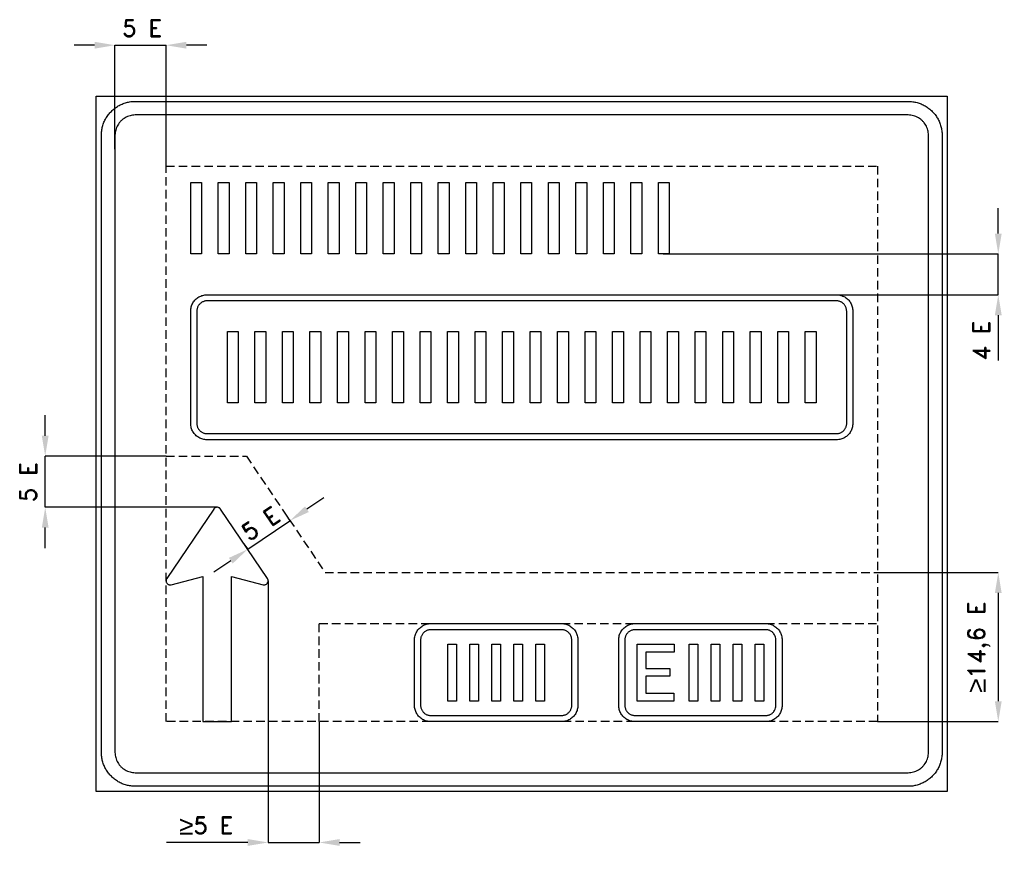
# Model space of a CAD drawing. Header units: millimetres. Extents: x 92 to 5877, y 42 to 4918.
import ezdxf

# ---------------------------------------------------------------- set-up
doc = ezdxf.new("R2010")
doc.units = ezdxf.units.MM
doc.header["$LTSCALE"] = 5
doc.linetypes.add('ČÁRKOVANÁX2', pattern=[1.5, 1, -0.5])
doc.layers.add('Kóty', color=2, linetype='Continuous')
doc.layers.add('Značka', color=7, linetype='Continuous')
doc.styles.get("Standard").update_dxf_attribs({"font": 'romand.shx', "height": 100})
doc.dimstyles.get("Standard").update_dxf_attribs({"dimtxt": 100, "dimasz": 120, "dimexe": 0.18, "dimexo": 0.0625, "dimgap": 50, "dimtad": 1, "dimdec": 0, "dimzin": 0, "dimdsep": 46, "dimtxsty": 'Standard', "dimcen": 0.09, "dimadec": 0, "dimazin": 0, "dimtfac": 1, "dimtdec": 0, "dimtofl": 0, "dimtmove": 0, "dimatfit": 3, "dimfxl": 1, "dimtolj": 1, "dimtzin": 0, "dimarcsym": 0})

# ---------------------------------------------------------------- blocks, each defined once
blk = doc.blocks.new('*D1')
at = {"layer": 'Defpoints', "color": 0, "transparency": 16777216}
for p in [(5131.7, 1668.6), (5131.7, 792.6), (5841.7, 792.6)]:
    blk.add_point(p, dxfattribs=at)
at = {"layer": 'Kóty', "color": 0, "lineweight": -2, "transparency": 16777216}
for p, q in [((5131.8, 1668.6), (5841.9, 1668.6)), ((5841.7, 1548.6), (5841.7, 912.6)), ((5131.8, 792.6), (5841.9, 792.6))]:
    blk.add_line(p, q, dxfattribs=at)
at = {"layer": 'Kóty', "color": 0, "transparency": 16777216}
for points in [[(5821.7, 1548.6), (5861.7, 1548.6), (5841.7, 1668.6)], [(5821.7, 912.6), (5861.7, 912.6), (5841.7, 792.6)]]:
    blk.add_solid(points, dxfattribs=at)
at = {"layer": 'Kóty', "color": 0, "transparency": 16777216, "insert": (5728, 1230.6), "char_height": 100, "attachment_point": 5, "rotation": 90}
blk.add_mtext('\\A1;{\\fArial|b0|i0|c238|p34;\\H1.08333x;≥}14,6 E', dxfattribs=at)

msp = doc.modelspace()

# ---------------------------------------------------------------- linework, layer by layer
at = {"layer": 'Kóty'}
for p, q in [((531.7, 4767.6), (411.7, 4767.6)), ((651.7, 4155.9), (651.7, 4767.8)), ((951.7, 4057.6), (951.7, 4767.8)), ((1191.7, 4767.6), (1071.7, 4767.6)), ((5841.7, 3661.1), (5841.7, 3809.6)), ((3872.3, 3541.1), (5841.9, 3541.1)), ((4843, 3301.1), (5841.9, 3301.1)), ((5841.7, 3181.1), (5841.7, 2914.4)), ((241.7, 2472.6), (241.7, 2592.6)), ((951.7, 2352.6), (241.5, 2352.6)), ((1878.7, 2108.1), (1779.3, 2040.9)), ((1254.4, 2052.5), (241.5, 2052.5)), ((1658, 2006.1), (1680, 1973.5)), ((241.7, 1812.5), (241.7, 1932.5)), ((1409.5, 1838), (1431.6, 1805.4)), ((1332.1, 1738.3), (1232.7, 1671.1)), ((1551.6, 1620.4), (1551.6, 82.4)), ((1851.6, 792.6), (1851.6, 82.4)), ((1431.6, 82.6), (954.5, 82.6)), ((1971.6, 82.6), (2091.6, 82.6))]:
    msp.add_line(p, q, dxfattribs=at)
for points in [[(651.7, 4767.6), (951.7, 4767.6)], [(5841.7, 3301.1), (5841.7, 3541.1)], [(241.7, 2052.5), (241.5, 2352.6)], [(1431.5, 1805.5), (1679.9, 1973.6)], [(1551.6, 82.6), (1851.6, 82.6)]]:
    msp.add_lwpolyline(points, dxfattribs=at)
for points in [[(531.7, 4787.6), (531.7, 4747.6), (651.7, 4767.6)], [(1071.7, 4787.6), (1071.7, 4747.6), (951.7, 4767.6)], [(5821.7, 3661.1), (5861.7, 3661.1), (5841.7, 3541.1)], [(5821.7, 3181.1), (5861.7, 3181.1), (5841.7, 3301.1)], [(221.7, 2472.6), (261.7, 2472.6), (241.7, 2352.6)], [(221.7, 1932.5), (261.7, 1932.5), (241.7, 2052.5)], [(1768.1, 2057.4), (1790.5, 2024.3), (1679.9, 1973.6)], [(1320.9, 1754.9), (1343.3, 1721.7), (1431.5, 1805.5)], [(1431.6, 102.6), (1431.6, 62.6), (1551.6, 82.6)], [(1971.6, 102.6), (1971.6, 62.6), (1851.6, 82.6)]]:
    msp.add_solid(points, dxfattribs=at)
at = {"layer": 'Značka', "color": 3}
for points in [[(541.7, 382.6), (541.7, 4467.6), (5541.7, 4467.6), (5541.7, 382.6), (541.7, 382.6)], [(1096.5, 3541.1), (1096.5, 3961.1), (1160.1, 3961.1), (1160.1, 3541.1), (1096.5, 3541.1)], [(1258.1, 3541.1), (1258.1, 3961.1), (1321.8, 3961.1), (1321.8, 3541.1), (1258.1, 3541.1)], [(1419.8, 3541.1), (1419.8, 3961.1), (1483.4, 3961.1), (1483.4, 3541.1), (1419.8, 3541.1)], [(1581.4, 3541.1), (1581.4, 3961.1), (1645.1, 3961.1), (1645.1, 3541.1), (1581.4, 3541.1)], [(1743.1, 3541.1), (1743.1, 3961.1), (1806.8, 3961.1), (1806.8, 3541.1), (1743.1, 3541.1)], [(1904.8, 3541.1), (1904.8, 3961.1), (1968.4, 3961.1), (1968.4, 3541.1), (1904.8, 3541.1)], [(2066.4, 3541.1), (2066.4, 3961.1), (2130.1, 3961.1), (2130.1, 3541.1), (2066.4, 3541.1)], [(2228.1, 3541.1), (2228.1, 3961.1), (2291.7, 3961.1), (2291.7, 3541.1), (2228.1, 3541.1)], [(2389.7, 3541.1), (2389.7, 3961.1), (2453.4, 3961.1), (2453.4, 3541.1), (2389.7, 3541.1)], [(2551.4, 3541.1), (2551.4, 3961.1), (2615, 3961.1), (2615, 3541.1), (2551.4, 3541.1)], [(2713, 3541.1), (2713, 3961.1), (2776.7, 3961.1), (2776.7, 3541.1), (2713, 3541.1)], [(2874.7, 3541.1), (2874.7, 3961.1), (2938.3, 3961.1), (2938.3, 3541.1), (2874.7, 3541.1)], [(3036.3, 3541.1), (3036.3, 3961.1), (3100, 3961.1), (3100, 3541.1), (3036.3, 3541.1)], [(3198, 3541.1), (3198, 3961.1), (3261.7, 3961.1), (3261.7, 3541.1), (3198, 3541.1)], [(3359.7, 3541.1), (3359.7, 3961.1), (3423.3, 3961.1), (3423.3, 3541.1), (3359.7, 3541.1)], [(3521.3, 3541.1), (3521.3, 3961.1), (3585, 3961.1), (3585, 3541.1), (3521.3, 3541.1)], [(3683, 3541.1), (3683, 3961.1), (3746.6, 3961.1), (3746.6, 3541.1), (3683, 3541.1)], [(3844.6, 3541.1), (3844.6, 3961.1), (3908.3, 3961.1), (3908.3, 3541.1), (3844.6, 3541.1)], [(3719.6, 912.6), (3719.6, 1248.6), (3936.4, 1248.6), (3936.4, 1200.1), (3770.6, 1200.1), (3770.6, 1104.3), (3911.9, 1104.3), (3911.9, 1059.3), (3770.6, 1059.3), (3770.6, 960.4), (3936, 960.4), (3936, 912.6), (3719.6, 912.6)], [(4024.7, 912.6), (4024.7, 1248.6), (4075.6, 1248.6), (4075.6, 912.6), (4024.7, 912.6)], [(4154, 912.6), (4154, 1248.6), (4204.9, 1248.6), (4204.9, 912.6), (4154, 912.6)], [(4283.3, 912.6), (4283.3, 1248.6), (4334.2, 1248.6), (4334.2, 912.6), (4283.3, 912.6)], [(4412.6, 912.6), (4412.6, 1248.6), (4463.6, 1248.6), (4463.6, 912.6), (4412.6, 912.6)]]:
    msp.add_lwpolyline(points, dxfattribs=at)
for points in [[(771.7, 412.6), (770.9, 412.6), (770.2, 412.6, -0.03218), (744.3, 414.4, -0.035443), (719, 419.7, -0.036267), (694.4, 428, -0.03442), (671.3, 439.7, -0.033721), (649.7, 454, -0.034085), (630.3, 471.2, -0.034209), (613.1, 490.6, -0.034229), (598.8, 512.2, -0.034044), (587.2, 535.3, -0.033412), (578.8, 559.8, -0.034127), (573.5, 585.2, -0.036745), (571.7, 611), (571.7, 611.8), (571.7, 612.6), (571.7, 4237.6), (571.7, 4238.4), (571.7, 4239.2, -0.03218), (573.5, 4265, -0.035441), (578.8, 4290.4, -0.03627), (587.1, 4314.9, -0.034417), (598.8, 4338.1, -0.033719), (613.2, 4359.6, -0.034077), (630.3, 4379, -0.034208), (649.7, 4396.2, -0.034227), (671.3, 4410.6, -0.034051), (694.4, 4422.1, -0.033416), (719, 4430.5, -0.034129), (744.3, 4435.9, -0.036746), (770.2, 4437.6), (770.9, 4437.6), (771.7, 4437.6), (5311.7, 4437.6), (5312.5, 4437.6), (5313.3, 4437.6, -0.032179), (5339.1, 4435.8, -0.035455), (5364.5, 4430.5, -0.036284), (5389, 4422.2, -0.034416), (5412.2, 4410.6, -0.033734), (5433.7, 4396.2, -0.03409), (5453.1, 4379, -0.034192), (5470.3, 4359.6, -0.034225), (5484.7, 4338.1, -0.034022), (5496.3, 4314.9, -0.033407), (5504.6, 4290.4, -0.034136), (5510, 4265, -0.036736), (5511.7, 4239.2), (5511.7, 4238.4), (5511.7, 4237.6), (5511.7, 612.6), (5511.7, 611.8), (5511.7, 611, -0.032198), (5509.9, 585.2, -0.035433), (5504.6, 559.8, -0.036246), (5496.3, 535.3, -0.034407), (5484.7, 512.2, -0.033723), (5470.3, 490.6, -0.034079), (5453.1, 471.2, -0.034215), (5433.7, 454, -0.034227), (5412.2, 439.7, -0.034052), (5389, 428.1, -0.033418), (5364.5, 419.7, -0.03413), (5339.1, 414.3, -0.036743), (5313.3, 412.6, -0.00088), (5312.5, 412.6), (5311.7, 412.6), (771.7, 412.6)], [(771.7, 492.6), (5311.7, 492.6), (5312.2, 492.6, 0.000717), (5312.7, 492.6, 0.032176), (5328.2, 493.7, 0.035447), (5343.4, 496.9, 0.036261), (5358.1, 501.8, 0.034408), (5372, 508.8, 0.03371), (5384.9, 517.5, 0.034091), (5396.6, 527.8, 0.034187), (5406.9, 539.4, 0.034243), (5415.5, 552.3, 0.034026), (5422.4, 566.2, 0.033372), (5427.5, 580.9, 0.034145), (5430.7, 596.2, 0.03678), (5431.7, 611.7), (5431.7, 612.1), (5431.7, 612.6), (5431.7, 4237.6), (5431.7, 4238.1), (5431.7, 4238.6, 0.032211), (5430.6, 4254.1, 0.035398), (5427.5, 4269.3, 0.036257), (5422.5, 4284, 0.034417), (5415.5, 4297.9, 0.033707), (5406.9, 4310.8, 0.034076), (5396.6, 4322.5, 0.034203), (5384.9, 4332.8, 0.034241), (5372, 4341.4, 0.03402), (5358.1, 4348.3, 0.03342), (5343.4, 4353.4, 0.034121), (5328.2, 4356.6, 0.03675), (5312.7, 4357.6), (5312.2, 4357.6), (5311.7, 4357.6), (771.7, 4357.6), (771.3, 4357.6), (770.8, 4357.6, 0.032179), (755.3, 4356.5, 0.035457), (740.1, 4353.4, 0.036267), (725.3, 4348.4, 0.034424), (711.5, 4341.4, 0.033731), (698.5, 4332.8, 0.034079), (686.9, 4322.5, 0.034202), (676.6, 4310.8, 0.034216), (668, 4297.9, 0.034038), (661, 4284, 0.033412), (656, 4269.3, 0.034124), (652.8, 4254, 0.036744), (651.7, 4238.6, 0.000874), (651.7, 4238.1), (651.7, 4237.6), (651.7, 612.6), (651.7, 612.1), (651.7, 611.7, 0.03218), (652.8, 596.2, 0.035444), (656, 580.9, 0.036267), (661, 566.2, 0.034421), (668, 552.3, 0.033721), (676.6, 539.4, 0.034084), (686.9, 527.8, 0.034209), (698.5, 517.5, 0.03423), (711.5, 508.8, 0.034044), (725.3, 501.9, 0.033413), (740.1, 496.9, 0.034127), (755.3, 493.6, 0.036744), (770.8, 492.6), (771.3, 492.6), (771.7, 492.6)], [(1335.6, 792.6), (1335.6, 1644.6), (1521.7, 1597.4), (1522.8, 1597.1), (1523.9, 1596.9, 0.05145), (1528.6, 1596.6, 0.051581), (1533.1, 1597.3, 0.064165), (1538.6, 1599.2, 0.064127), (1543.3, 1602.5, 0.063996), (1547.2, 1606.8, 0.06387), (1549.9, 1611.9, 0.063518), (1551.4, 1617.5, 0.062352), (1551.4, 1623.3, 0.05162), (1550.5, 1627.9, 0.056314), (1548.7, 1632.1), (1548.1, 1633.1), (1547.5, 1634.1), (1271.5, 2042.1), (1270.8, 2043), (1270.1, 2043.9, 0.052027), (1266.8, 2047.2, 0.052144), (1262.8, 2049.8, 0.064846), (1257.4, 2051.9, 0.065056), (1251.6, 2052.6, 0.06474), (1245.8, 2051.9, 0.063125), (1240.3, 2049.8, 0.052123), (1236.4, 2047.3, 0.056932), (1233.1, 2043.9), (1232.4, 2043), (1231.7, 2042.1), (955.7, 1634.1), (955.1, 1633.1), (954.5, 1632.1, 0.051453), (952.7, 1627.8, 0.051572), (951.7, 1623.3, 0.064175), (951.7, 1617.5, 0.064124), (953.2, 1611.9, 0.063999), (955.9, 1606.8, 0.06387), (959.8, 1602.5, 0.063526), (964.6, 1599.3, 0.062383), (970, 1597.3, 0.051631), (974.6, 1596.6, 0.056312), (979.2, 1596.9), (980.4, 1597.1), (981.5, 1597.4), (1167.6, 1644.6), (1167.6, 792.6), (1335.6, 792.6)], [(3707.6, 792.6), (3707.2, 792.6), (3706.8, 792.6, -0.032177), (3694.4, 793.5, -0.035443), (3682.2, 796, -0.036272), (3670.5, 800, -0.034411), (3659.4, 805.6, -0.033726), (3649, 812.5, -0.034092), (3639.7, 820.7, -0.034206), (3631.5, 830, -0.034235), (3624.6, 840.4, -0.034054), (3619, 851.5, -0.033437), (3615, 863.3, -0.034141), (3612.4, 875.5, -0.036733), (3611.6, 887.9), (3611.6, 888.2), (3611.6, 888.6), (3611.6, 1272.6), (3611.6, 1273), (3611.6, 1273.4, -0.032183), (3612.4, 1285.8, -0.035465), (3615, 1297.9, -0.036261), (3619, 1309.7, -0.034433), (3624.6, 1320.8, -0.033716), (3631.5, 1331.2, -0.034071), (3639.7, 1340.5, -0.034191), (3649, 1348.7, -0.03423), (3659.4, 1355.6, -0.034047), (3670.5, 1361.2, -0.033416), (3682.2, 1365.2, -0.034131), (3694.4, 1367.8, -0.036748), (3706.8, 1368.6), (3707.2, 1368.6), (3707.6, 1368.6), (4475.6, 1368.6), (4476, 1368.6), (4476.3, 1368.6, -0.032182), (4488.7, 1367.7, -0.035438), (4500.9, 1365.2, -0.036272), (4512.7, 1361.2, -0.034424), (4523.8, 1355.6, -0.033728), (4534.1, 1348.7, -0.034088), (4543.5, 1340.5, -0.034204), (4551.7, 1331.2, -0.034237), (4558.6, 1320.8, -0.034056), (4564.1, 1309.7, -0.033419), (4568.2, 1297.9, -0.034103), (4570.7, 1285.8, -0.036753), (4571.6, 1273.4), (4571.6, 1273), (4571.6, 1272.6), (4571.6, 888.6), (4571.6, 888.2), (4571.6, 887.9, -0.032183), (4570.7, 875.5, -0.035446), (4568.2, 863.3, -0.036277), (4564.2, 851.5, -0.034429), (4558.6, 840.4, -0.033743), (4551.7, 830, -0.034069), (4543.5, 820.7, -0.034216), (4534.1, 812.5, -0.034226), (4523.8, 805.6, -0.034044), (4512.7, 800, -0.033414), (4500.9, 796, -0.034128), (4488.7, 793.4, -0.036746), (4476.3, 792.6), (4476, 792.6), (4475.6, 792.6), (3707.6, 792.6)], [(3707.6, 792.6), (3707.2, 792.6), (3706.8, 792.6, -0.032177), (3694.4, 793.5, -0.035443), (3682.2, 796, -0.036272), (3670.5, 800, -0.034411), (3659.4, 805.6, -0.033726), (3649, 812.5, -0.034092), (3639.7, 820.7, -0.034206), (3631.5, 830, -0.034235), (3624.6, 840.4, -0.034054), (3619, 851.5, -0.033437), (3615, 863.3, -0.034141), (3612.4, 875.5, -0.036733), (3611.6, 887.9), (3611.6, 888.2), (3611.6, 888.6), (3611.6, 1272.6), (3611.6, 1273), (3611.6, 1273.4, -0.032183), (3612.4, 1285.8, -0.035465), (3615, 1297.9, -0.036261), (3619, 1309.7, -0.034433), (3624.6, 1320.8, -0.033716), (3631.5, 1331.2, -0.034071), (3639.7, 1340.5, -0.034191), (3649, 1348.7, -0.03423), (3659.4, 1355.6, -0.034047), (3670.5, 1361.2, -0.033416), (3682.2, 1365.2, -0.034131), (3694.4, 1367.8, -0.036748), (3706.8, 1368.6), (3707.2, 1368.6), (3707.6, 1368.6), (4475.6, 1368.6), (4476, 1368.6), (4476.3, 1368.6, -0.032182), (4488.7, 1367.7, -0.035438), (4500.9, 1365.2, -0.036272), (4512.7, 1361.2, -0.034424), (4523.8, 1355.6, -0.033728), (4534.1, 1348.7, -0.034088), (4543.5, 1340.5, -0.034204), (4551.7, 1331.2, -0.034237), (4558.6, 1320.8, -0.034056), (4564.1, 1309.7, -0.033419), (4568.2, 1297.9, -0.034103), (4570.7, 1285.8, -0.036753), (4571.6, 1273.4), (4571.6, 1273), (4571.6, 1272.6), (4571.6, 888.6), (4571.6, 888.2), (4571.6, 887.9, -0.032183), (4570.7, 875.5, -0.035446), (4568.2, 863.3, -0.036277), (4564.2, 851.5, -0.034429), (4558.6, 840.4, -0.033743), (4551.7, 830, -0.034069), (4543.5, 820.7, -0.034216), (4534.1, 812.5, -0.034226), (4523.8, 805.6, -0.034044), (4512.7, 800, -0.033414), (4500.9, 796, -0.034128), (4488.7, 793.4, -0.036746), (4476.3, 792.6), (4476, 792.6), (4475.6, 792.6), (3707.6, 792.6)], [(3707.6, 828.6), (4475.6, 828.6), (4475.8, 828.6), (4476, 828.6, 0.03218), (4483.8, 829.2, 0.035438), (4491.4, 830.7, 0.036248), (4498.8, 833.2, 0.034404), (4505.7, 836.7, 0.03371), (4512.2, 841, 0.034092), (4518, 846.2, 0.034188), (4523.2, 852), (4527.5, 858.5), (4530.9, 865.4), (4533.4, 872.8), (4535.1, 880.4), (4535.6, 888.1), (4535.6, 888.4), (4535.6, 888.6), (4535.6, 1272.6), (4535.6, 1272.8), (4535.6, 1273.1), (4535, 1280.8), (4533.4, 1288.4), (4531, 1295.8), (4527.5, 1302.7), (4523.1, 1309.2, 0.034076), (4518, 1315, 0.034197), (4512.2, 1320.2, 0.034235), (4505.7, 1324.5, 0.034041), (4498.8, 1328, 0.033411), (4491.4, 1330.5, 0.034129), (4483.8, 1332.1, 0.036742), (4476, 1332.6), (4475.8, 1332.6), (4475.6, 1332.6), (3707.6, 1332.6), (3707.3, 1332.6), (3707.1, 1332.6, 0.032179), (3699.4, 1332.1, 0.035458), (3691.7, 1330.5, 0.036272), (3684.4, 1328, 0.034417), (3677.4, 1324.5, 0.033714), (3671, 1320.2, 0.034072), (3665.1, 1315, 0.034208), (3660, 1309.2, 0.034193), (3655.7, 1302.7, 0.034027), (3652.2, 1295.8, 0.033373), (3649.7, 1288.4, 0.034142), (3648.1, 1280.8, 0.03678), (3647.6, 1273.1), (3647.6, 1272.8), (3647.6, 1272.6), (3647.6, 888.6), (3647.6, 888.4), (3647.6, 888.1), (3648.1, 880.4, 0.035427), (3649.7, 872.8, 0.03625), (3652.2, 865.4, 0.034423), (3655.7, 858.5, 0.03372), (3660, 852, 0.034101), (3665.1, 846.2, 0.034222), (3671, 841, 0.034242), (3677.4, 836.7, 0.034041), (3684.4, 833.3, 0.033416), (3691.7, 830.7, 0.034137), (3699.4, 829.1, 0.03675), (3707.1, 828.6), (3707.3, 828.6), (3707.6, 828.6)]]:
    msp.add_lwpolyline(points, format="xyb", dxfattribs=at)
at = {"layer": 'Značka', "color": 6, "linetype": 'ČÁRKOVANÁX2', "ltscale": 10}
for points in [[(951.7, 792.6), (951.7, 4057.6), (5131.7, 4057.6), (5131.7, 792.6), (951.7, 792.6)], [(951.7, 2352.6), (1423.6, 2352.6), (1886.3, 1668.6), (5131.7, 1668.6)], [(1851.6, 792.6), (1851.6, 1368.6), (5131.7, 1368.6)]]:
    msp.add_lwpolyline(points, dxfattribs=at)
at = {"layer": 'Značka', "color": 5}
for points in [[(1192.5, 2449.1), (1192.1, 2449.1), (1191.7, 2449.1, -0.032183), (1179.3, 2450, -0.035464), (1167.1, 2452.5, -0.03626), (1155.4, 2456.5, -0.034433), (1144.3, 2462.1, -0.033716), (1133.9, 2469, -0.034071), (1124.6, 2477.2, -0.034214), (1116.4, 2486.5, -0.034226), (1109.5, 2496.9, -0.034047), (1103.9, 2508, -0.033416), (1099.9, 2519.8, -0.034131), (1097.3, 2532, -0.036748), (1096.5, 2544.4), (1096.5, 2544.7), (1096.5, 2545.1), (1096.5, 3205.1), (1096.5, 3205.5), (1096.5, 3205.9, -0.032184), (1097.3, 3218.3, -0.035441), (1099.9, 3230.4, -0.036266), (1103.9, 3242.2, -0.034424), (1109.5, 3253.3, -0.033738), (1116.4, 3263.7, -0.034083), (1124.6, 3273, -0.034219), (1133.9, 3281.2, -0.034237), (1144.3, 3288.1, -0.034056), (1155.4, 3293.7, -0.033399), (1167.1, 3297.7, -0.03414), (1179.3, 3300.3, -0.036753), (1191.7, 3301.1), (1192.1, 3301.1), (1192.5, 3301.1), (4891, 3301.1), (4891.4, 3301.1), (4891.7, 3301.1, -0.032205), (4904.1, 3300.2, -0.035427), (4916.3, 3297.7, -0.036257), (4928.1, 3293.7, -0.034411), (4939.2, 3288.1, -0.033726), (4949.5, 3281.2, -0.034091), (4958.9, 3273, -0.034228), (4967.1, 3263.7, -0.034256), (4974, 3253.3, -0.03402), (4979.5, 3242.2, -0.03336), (4983.6, 3230.4, -0.03416), (4986.1, 3218.3, -0.036734), (4987, 3205.9), (4987, 3205.5), (4987, 3205.1), (4987, 2545.1), (4987, 2544.7), (4987, 2544.4, -0.032163), (4986.1, 2532, -0.035423), (4983.6, 2519.8, -0.036263), (4979.6, 2508, -0.034349), (4974, 2496.9, -0.033716), (4967.1, 2486.6, -0.034062), (4958.9, 2477.2, -0.0342), (4949.5, 2469, -0.034256), (4939.2, 2462.1, -0.034056), (4928.1, 2456.5, -0.033441), (4916.3, 2452.5, -0.034116), (4904.1, 2449.9, -0.036756), (4891.7, 2449.1), (4891.4, 2449.1), (4891, 2449.1), (1192.5, 2449.1)], [(1192.5, 2449.1), (1192.1, 2449.1), (1191.7, 2449.1, -0.032183), (1179.3, 2450, -0.035464), (1167.1, 2452.5, -0.03626), (1155.4, 2456.5, -0.034433), (1144.3, 2462.1, -0.033716), (1133.9, 2469, -0.034071), (1124.6, 2477.2, -0.034214), (1116.4, 2486.5, -0.034226), (1109.5, 2496.9, -0.034047), (1103.9, 2508, -0.033416), (1099.9, 2519.8, -0.034131), (1097.3, 2532, -0.036748), (1096.5, 2544.4), (1096.5, 2544.7), (1096.5, 2545.1), (1096.5, 3205.1), (1096.5, 3205.5), (1096.5, 3205.9, -0.032184), (1097.3, 3218.3, -0.035441), (1099.9, 3230.4, -0.036266), (1103.9, 3242.2, -0.034424), (1109.5, 3253.3, -0.033738), (1116.4, 3263.7, -0.034083), (1124.6, 3273, -0.034219), (1133.9, 3281.2, -0.034237), (1144.3, 3288.1, -0.034056), (1155.4, 3293.7, -0.033399), (1167.1, 3297.7, -0.03414), (1179.3, 3300.3, -0.036753), (1191.7, 3301.1), (1192.1, 3301.1), (1192.5, 3301.1), (4891, 3301.1), (4891.4, 3301.1), (4891.7, 3301.1, -0.032205), (4904.1, 3300.2, -0.035427), (4916.3, 3297.7, -0.036257), (4928.1, 3293.7, -0.034411), (4939.2, 3288.1, -0.033726), (4949.5, 3281.2, -0.034091), (4958.9, 3273, -0.034228), (4967.1, 3263.7, -0.034256), (4974, 3253.3, -0.03402), (4979.5, 3242.2, -0.03336), (4983.6, 3230.4, -0.03416), (4986.1, 3218.3, -0.036734), (4987, 3205.9), (4987, 3205.5), (4987, 3205.1), (4987, 2545.1), (4987, 2544.7), (4987, 2544.4, -0.032163), (4986.1, 2532, -0.035423), (4983.6, 2519.8, -0.036263), (4979.6, 2508, -0.034349), (4974, 2496.9, -0.033716), (4967.1, 2486.6, -0.034062), (4958.9, 2477.2, -0.0342), (4949.5, 2469, -0.034256), (4939.2, 2462.1, -0.034056), (4928.1, 2456.5, -0.033441), (4916.3, 2452.5, -0.034116), (4904.1, 2449.9, -0.036756), (4891.7, 2449.1), (4891.4, 2449.1), (4891, 2449.1), (1192.5, 2449.1)], [(1192.5, 2485.1), (4891, 2485.1), (4891.2, 2485.1), (4891.4, 2485.1, 0.032212), (4899.2, 2485.7, 0.035379), (4906.8, 2487.2, 0.036268), (4914.2, 2489.7, 0.034467), (4921.1, 2493.2, 0.033758), (4927.6, 2497.5, 0.034066), (4933.4, 2502.7, 0.034274), (4938.6, 2508.5, 0.03428), (4942.9, 2515, 0.034048), (4946.3, 2521.9, 0.033404), (4948.8, 2529.3, 0.034121), (4950.5, 2536.9, 0.03675), (4951, 2544.6), (4951, 2544.9), (4951, 2545.1), (4951, 3205.1), (4951, 3205.4), (4951, 3205.6, 0.032148), (4950.4, 3213.3, 0.035392), (4948.8, 3220.9, 0.036287), (4946.4, 3228.3, 0.034467), (4942.9, 3235.3, 0.033749), (4938.5, 3241.7, 0.034066), (4933.4, 3247.5, 0.034228), (4927.6, 3252.7, 0.034226), (4921.1, 3257, 0.03405), (4914.2, 3260.5, 0.033435), (4906.8, 3263, 0.034108), (4899.2, 3264.6, 0.036711), (4891.4, 3265.1), (4891.2, 3265.1), (4891, 3265.1), (1192.5, 3265.1), (1192.2, 3265.1), (1192, 3265.1, 0.032179), (1184.3, 3264.6, 0.035455), (1176.6, 3263, 0.036282), (1169.3, 3260.5, 0.034428), (1162.3, 3257, 0.033693), (1155.9, 3252.7, 0.034076), (1150.1, 3247.5, 0.034219), (1144.9, 3241.7, 0.034217), (1140.6, 3235.3, 0.034056), (1137.1, 3228.3, 0.03342), (1134.6, 3220.9, 0.034124), (1133, 3213.3, 0.036738), (1132.5, 3205.6), (1132.5, 3205.4), (1132.5, 3205.1), (1132.5, 2545.1), (1132.5, 2544.9), (1132.5, 2544.6, 0.03218), (1133, 2536.9, 0.035453), (1134.6, 2529.3, 0.036261), (1137.1, 2521.9, 0.034404), (1140.6, 2515, 0.033714), (1144.9, 2508.5, 0.034092), (1150.1, 2502.7, 0.034186), (1155.9, 2497.5, 0.034246), (1162.3, 2493.2, 0.034027), (1169.3, 2489.8, 0.033373), (1176.6, 2487.2, 0.034145), (1184.3, 2485.6, 0.03678), (1192, 2485.1), (1192.2, 2485.1), (1192.5, 2485.1)]]:
    msp.add_lwpolyline(points, format="xyb", dxfattribs=at)
for points in [[(1312.5, 2665.1), (1312.5, 3085.1), (1376.2, 3085.1), (1376.2, 2665.1), (1312.5, 2665.1)], [(1474.2, 2665.1), (1474.2, 3085.1), (1537.8, 3085.1), (1537.8, 2665.1), (1474.2, 2665.1)], [(1635.8, 2665.1), (1635.8, 3085.1), (1699.5, 3085.1), (1699.5, 2665.1), (1635.8, 2665.1)], [(1797.5, 2665.1), (1797.5, 3085.1), (1861.1, 3085.1), (1861.1, 2665.1), (1797.5, 2665.1)], [(1959.1, 2665.1), (1959.1, 3085.1), (2022.8, 3085.1), (2022.8, 2665.1), (1959.1, 2665.1)], [(2120.8, 2665.1), (2120.8, 3085.1), (2184.4, 3085.1), (2184.4, 2665.1), (2120.8, 2665.1)], [(2282.4, 2665.1), (2282.4, 3085.1), (2346.1, 3085.1), (2346.1, 2665.1), (2282.4, 2665.1)], [(2444.1, 2665.1), (2444.1, 3085.1), (2507.8, 3085.1), (2507.8, 2665.1), (2444.1, 2665.1)], [(2605.8, 2665.1), (2605.8, 3085.1), (2669.4, 3085.1), (2669.4, 2665.1), (2605.8, 2665.1)], [(2767.4, 2665.1), (2767.4, 3085.1), (2831.1, 3085.1), (2831.1, 2665.1), (2767.4, 2665.1)], [(2929.1, 2665.1), (2929.1, 3085.1), (2992.7, 3085.1), (2992.7, 2665.1), (2929.1, 2665.1)], [(3090.7, 2665.1), (3090.7, 3085.1), (3154.4, 3085.1), (3154.4, 2665.1), (3090.7, 2665.1)], [(3252.4, 2665.1), (3252.4, 3085.1), (3316, 3085.1), (3316, 2665.1), (3252.4, 2665.1)], [(3414, 2665.1), (3414, 3085.1), (3477.7, 3085.1), (3477.7, 2665.1), (3414, 2665.1)], [(3575.7, 2665.1), (3575.7, 3085.1), (3639.3, 3085.1), (3639.3, 2665.1), (3575.7, 2665.1)], [(3737.3, 2665.1), (3737.3, 3085.1), (3801, 3085.1), (3801, 2665.1), (3737.3, 2665.1)], [(3899, 2665.1), (3899, 3085.1), (3962.7, 3085.1), (3962.7, 2665.1), (3899, 2665.1)], [(4060.7, 2665.1), (4060.7, 3085.1), (4124.3, 3085.1), (4124.3, 2665.1), (4060.7, 2665.1)], [(4222.3, 2665.1), (4222.3, 3085.1), (4286, 3085.1), (4286, 2665.1), (4222.3, 2665.1)], [(4384, 2665.1), (4384, 3085.1), (4447.6, 3085.1), (4447.6, 2665.1), (4384, 2665.1)], [(4545.6, 2665.1), (4545.6, 3085.1), (4609.3, 3085.1), (4609.3, 2665.1), (4545.6, 2665.1)], [(4707.3, 2665.1), (4707.3, 3085.1), (4770.9, 3085.1), (4770.9, 2665.1), (4707.3, 2665.1)]]:
    msp.add_lwpolyline(points, dxfattribs=at)
at = {"layer": 'Značka', "color": 1}
for points in [[(2507.6, 792.6), (2507.2, 792.6), (2506.8, 792.6, -0.032179), (2494.4, 793.5, -0.035444), (2482.2, 796, -0.036269), (2470.5, 800, -0.034428), (2459.4, 805.6, -0.033731), (2449, 812.5, -0.034086), (2439.7, 820.7, -0.034213), (2431.5, 830, -0.034235), (2424.6, 840.4, -0.034054), (2419, 851.5, -0.033409), (2415, 863.3, -0.034122), (2412.4, 875.5, -0.036743), (2411.6, 887.9), (2411.6, 888.2), (2411.6, 888.6), (2411.6, 1272.6), (2411.6, 1273), (2411.6, 1273.4, -0.032183), (2412.4, 1285.8, -0.035436), (2415, 1297.9, -0.03627), (2419, 1309.7, -0.034415), (2424.6, 1320.8, -0.033732), (2431.5, 1331.2, -0.034093), (2439.7, 1340.5, -0.034211), (2449, 1348.7, -0.034236), (2459.4, 1355.6, -0.034047), (2470.5, 1361.2, -0.033413), (2482.2, 1365.2, -0.034131), (2494.4, 1367.8, -0.036748), (2506.8, 1368.6), (2507.2, 1368.6), (2507.6, 1368.6), (3275.6, 1368.6), (3276, 1368.6), (3276.3, 1368.6, -0.032182), (3288.7, 1367.7, -0.035438), (3300.9, 1365.2, -0.036272), (3312.7, 1361.2, -0.034424), (3323.8, 1355.6, -0.033728), (3334.1, 1348.7, -0.034088), (3343.5, 1340.5, -0.034204), (3351.7, 1331.2, -0.034237), (3358.6, 1320.8, -0.034056), (3364.1, 1309.7, -0.033419), (3368.2, 1297.9, -0.034103), (3370.7, 1285.8, -0.036753), (3371.6, 1273.4), (3371.6, 1273), (3371.6, 1272.6), (3371.6, 888.6), (3371.6, 888.2), (3371.6, 887.9, -0.032183), (3370.7, 875.5, -0.035446), (3368.2, 863.3, -0.036277), (3364.2, 851.5, -0.034429), (3358.6, 840.4, -0.033743), (3351.7, 830, -0.034069), (3343.5, 820.7, -0.034216), (3334.1, 812.5, -0.034226), (3323.8, 805.6, -0.034044), (3312.7, 800, -0.033414), (3300.9, 796, -0.034128), (3288.7, 793.4, -0.036746), (3276.3, 792.6), (3276, 792.6), (3275.6, 792.6), (2507.6, 792.6)], [(2507.6, 792.6), (2507.2, 792.6), (2506.8, 792.6, -0.032179), (2494.4, 793.5, -0.035444), (2482.2, 796, -0.036269), (2470.5, 800, -0.034428), (2459.4, 805.6, -0.033731), (2449, 812.5, -0.034086), (2439.7, 820.7, -0.034213), (2431.5, 830, -0.034235), (2424.6, 840.4, -0.034054), (2419, 851.5, -0.033409), (2415, 863.3, -0.034122), (2412.4, 875.5, -0.036743), (2411.6, 887.9), (2411.6, 888.2), (2411.6, 888.6), (2411.6, 1272.6), (2411.6, 1273), (2411.6, 1273.4, -0.032183), (2412.4, 1285.8, -0.035436), (2415, 1297.9, -0.03627), (2419, 1309.7, -0.034415), (2424.6, 1320.8, -0.033732), (2431.5, 1331.2, -0.034093), (2439.7, 1340.5, -0.034211), (2449, 1348.7, -0.034236), (2459.4, 1355.6, -0.034047), (2470.5, 1361.2, -0.033413), (2482.2, 1365.2, -0.034131), (2494.4, 1367.8, -0.036748), (2506.8, 1368.6), (2507.2, 1368.6), (2507.6, 1368.6), (3275.6, 1368.6), (3276, 1368.6), (3276.3, 1368.6, -0.032182), (3288.7, 1367.7, -0.035438), (3300.9, 1365.2, -0.036272), (3312.7, 1361.2, -0.034424), (3323.8, 1355.6, -0.033728), (3334.1, 1348.7, -0.034088), (3343.5, 1340.5, -0.034204), (3351.7, 1331.2, -0.034237), (3358.6, 1320.8, -0.034056), (3364.1, 1309.7, -0.033419), (3368.2, 1297.9, -0.034103), (3370.7, 1285.8, -0.036753), (3371.6, 1273.4), (3371.6, 1273), (3371.6, 1272.6), (3371.6, 888.6), (3371.6, 888.2), (3371.6, 887.9, -0.032183), (3370.7, 875.5, -0.035446), (3368.2, 863.3, -0.036277), (3364.2, 851.5, -0.034429), (3358.6, 840.4, -0.033743), (3351.7, 830, -0.034069), (3343.5, 820.7, -0.034216), (3334.1, 812.5, -0.034226), (3323.8, 805.6, -0.034044), (3312.7, 800, -0.033414), (3300.9, 796, -0.034128), (3288.7, 793.4, -0.036746), (3276.3, 792.6), (3276, 792.6), (3275.6, 792.6), (2507.6, 792.6)], [(2507.6, 828.6), (3275.6, 828.6), (3275.8, 828.6), (3276, 828.6, 0.03218), (3283.8, 829.2, 0.035438), (3291.4, 830.7, 0.036248), (3298.8, 833.2, 0.034404), (3305.7, 836.7, 0.03371), (3312.2, 841, 0.034092), (3318, 846.2, 0.034188), (3323.2, 852, 0.034246), (3327.5, 858.5, 0.034029), (3330.9, 865.4, 0.033431), (3333.4, 872.8, 0.034144), (3335.1, 880.4, 0.036749), (3335.6, 888.1), (3335.6, 888.4), (3335.6, 888.6), (3335.6, 1272.6), (3335.6, 1272.8), (3335.6, 1273.1, 0.032179), (3335, 1280.8, 0.035456), (3333.4, 1288.4, 0.036252), (3331, 1295.8, 0.034428), (3327.5, 1302.7, 0.03372), (3323.1, 1309.2, 0.034076), (3318, 1315, 0.034197), (3312.2, 1320.2, 0.034235), (3305.7, 1324.5, 0.034041), (3298.8, 1328, 0.033411), (3291.4, 1330.5, 0.034129), (3283.8, 1332.1, 0.036742), (3276, 1332.6), (3275.8, 1332.6), (3275.6, 1332.6), (2507.6, 1332.6), (2507.3, 1332.6), (2507.1, 1332.6, 0.03218), (2499.4, 1332.1, 0.035445), (2491.7, 1330.5, 0.036262), (2484.4, 1328, 0.034418), (2477.4, 1324.5, 0.033722), (2471, 1320.2, 0.034082), (2465.1, 1315, 0.034209), (2460, 1309.2, 0.034232), (2455.7, 1302.7, 0.034042), (2452.2, 1295.8, 0.033432), (2449.7, 1288.4, 0.034126), (2448.1, 1280.8, 0.036733), (2447.6, 1273.1), (2447.6, 1272.8), (2447.6, 1272.6), (2447.6, 888.6), (2447.6, 888.4), (2447.6, 888.1, 0.032179), (2448.1, 880.4, 0.035457), (2449.7, 872.8, 0.036265), (2452.2, 865.4, 0.034423), (2455.7, 858.5, 0.033733), (2460, 852, 0.034078), (2465.1, 846.2, 0.034211), (2471, 841, 0.034232), (2477.4, 836.7, 0.034049), (2484.4, 833.3, 0.033411), (2491.7, 830.7, 0.034126), (2499.4, 829.1, 0.036748), (2507.1, 828.6), (2507.3, 828.6), (2507.6, 828.6)]]:
    msp.add_lwpolyline(points, format="xyb", dxfattribs=at)
for points in [[(2607.5, 912.6), (2607.5, 1248.6), (2658.4, 1248.6), (2658.4, 912.6), (2607.5, 912.6)], [(2736.8, 912.6), (2736.8, 1248.6), (2787.7, 1248.6), (2787.7, 912.6), (2736.8, 912.6)], [(2866.1, 912.6), (2866.1, 1248.6), (2917, 1248.6), (2917, 912.6), (2866.1, 912.6)], [(2995.4, 912.6), (2995.4, 1248.6), (3046.4, 1248.6), (3046.4, 912.6), (2995.4, 912.6)], [(3124.8, 912.6), (3124.8, 1248.6), (3175.7, 1248.6), (3175.7, 912.6), (3124.8, 912.6)]]:
    msp.add_lwpolyline(points, dxfattribs=at)

# ---------------------------------------------------------------- texts
at = {"layer": 'Kóty', "char_height": 100, "attachment_point": 5}
for s, insert in [('\\A1;5 E', (811.3, 4867.6)), ('{\\fArial|b0|i0|c238|p34;\\H1.08333x;≥\\A1;\\Fromand|c238;\\H0.92308x;5 E}', (1188.5, 182.6))]:
    msp.add_mtext(s, dxfattribs=dict(at, insert=insert))
for s, insert, rotation in [('\\A1;4 E', (5741.7, 3031.5), 90), ('\\A1;5 E', (141.7, 2199.8), 90), ('\\A1;5 E', (1507.8, 1956), 34.07729)]:
    msp.add_mtext(s, dxfattribs=dict(at, insert=insert, rotation=rotation))

# ---------------------------------------------------------------- dimensions: what is measured, and where the dimension line sits
at = {"layer": 'Kóty'}
dim = msp.add_linear_dim(base=(5841.7, 792.6), p1=(5131.7, 1668.6), p2=(5131.7, 792.6), angle=90, text='{\\fArial|b0|i0|c238|p34;\\H1.08333x;≥}14,6 E', dimstyle='Standard', dxfattribs=at)
dim.commit()
dim.dimension.update_dxf_attribs({"geometry": '*D1', "text_midpoint": (5728, 1230.6)})

doc.saveas('drawing.dxf')
